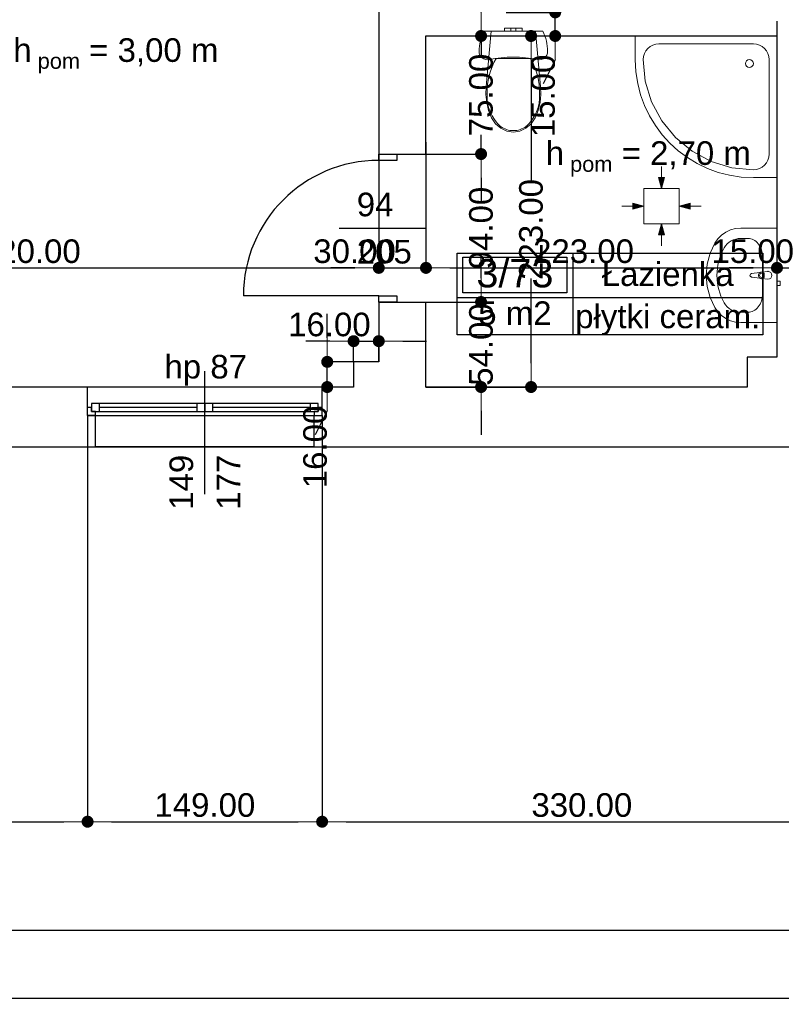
# Model space of a CAD drawing. Header units: millimetres. Extents: x -175445 to -20415, y -559200 to 231527.
# Tile 199 of 256: x -90352 to -85513, y -116408 to -110153. Entities that reach past the tile are written whole.
import ezdxf
from ezdxf.enums import TextEntityAlignment as Align

# ---------------------------------------------------------------- set-up
doc = ezdxf.new("R2010")
doc.units = ezdxf.units.MM
doc.header["$MEASUREMENT"] = 0
for name, color, linetype in [('Drzwi', 7, 'Continuous'), ('Linia', 7, 'Continuous'), ('Obiekt', 7, 'Continuous'), ('Okno', 7, 'Continuous'), ('Strefa', 7, 'Continuous'), ('Strop', 7, 'Continuous'), ('Słup', 7, 'Continuous'), ('Tekst', 7, 'Continuous'), ('Wymiary', 63, 'Continuous'), ('Ściana', 7, 'Continuous')]:
    doc.layers.add(name, color=color, linetype=linetype)
doc.styles.add('Arial', font='txt')
doc.styles.add('Times new roman', font='txt')
doc.dimstyles.new('GENERATED_STYLE__1', dxfattribs={"dimtxt": 150, "dimasz": 152, "dimexe": 0.18, "dimexo": 0, "dimgap": 0.09, "dimtad": 1, "dimtih": 1, "dimtoh": 1, "dimlfac": 0.1, "dimzin": 0, "dimdsep": 46, "dimtxsty": 'Arial', "dimblk": 'ARROWHEAD_11', "dimblk1": 'ARROWHEAD_11', "dimblk2": 'ARROWHEAD_11', "dimcen": 0.09, "dimclrd": 114, "dimclre": 114, "dimclrt": 114, "dimazin": 0, "dimtfac": 1, "dimtdec": 4, "dimtmove": 0, "dimatfit": 3, "dimfxl": 1, "dimtolj": 1, "dimtzin": 0, "dimarcsym": 0})
doc.dimstyles.new('GENERATED_STYLE__3', dxfattribs={"dimtxt": 150, "dimasz": 152, "dimexe": 0.18, "dimexo": 0, "dimgap": 0.09, "dimtad": 1, "dimlfac": 0.1, "dimzin": 0, "dimdsep": 46, "dimtxsty": 'Arial', "dimblk": 'ARROWHEAD_11', "dimblk1": 'ARROWHEAD_11', "dimblk2": 'ARROWHEAD_11', "dimcen": 0.09, "dimclrd": 114, "dimclre": 114, "dimclrt": 114, "dimazin": 0, "dimtfac": 1, "dimtdec": 4, "dimtmove": 2, "dimatfit": 3, "dimfxl": 1, "dimtolj": 1, "dimtzin": 0, "dimarcsym": 0})

# ---------------------------------------------------------------- blocks, each defined once
blk = doc.blocks.new('Łazienka_3_73_75', base_point=(-81146.1, 16997.3))
at = {"layer": 'Strefa'}
for p, q in [((-81880.1, 17280.1), (-79937.9, 17280.1)), ((-81880.1, 16761.6), (-81880.1, 17280.1)), ((-81146.1, 17280.1), (-81146.1, 16761.6)), ((-79937.9, 17280.1), (-79937.9, 16761.6)), ((-81843.4, 17254.2), (-81182.8, 17254.2)), ((-81843.4, 17027.9), (-81843.4, 17254.2)), ((-81182.8, 17254.2), (-81182.8, 17027.9)), ((-81182.8, 17027.9), (-81843.4, 17027.9)), ((-81880.1, 16997.3), (-79937.9, 16997.3)), ((-79937.9, 16761.6), (-81880.1, 16761.6))]:
    blk.add_line(p, q, dxfattribs=at)
at = {"layer": 'Strefa', "style": 'Arial'}
for tag, height, p in [('ROOM_NUMBER', 180, (-81513.1, 17152.2)), ('ROOM_NAME', 150, (-80542, 17146.1)), ('ROOM_CALC_AREA', 150, (-81513.1, 16898.6)), ('floor_f', 150, (-80542, 16878.2))]:
    blk.add_attdef(tag, text='', height=height, dxfattribs=at).set_placement(p, align=Align.MIDDLE_CENTER)
blk = doc.blocks.new('ARROWHEAD_11')
at = {"color": 0, "linetype": 'Continuous', "lineweight": 0}
blk.add_line((0, 0), (-1, 0), dxfattribs=at)
at = {"color": 0, "linetype": 'Continuous', "lineweight": 0, "const_width": 0.25, "flags": 128}
blk.add_lwpolyline([(-0.125, 0, 1), (0.125, 0, 1)], format="xyb", close=True, dxfattribs=at)
blk = doc.blocks.new('*D3285')
at = {"layer": 'Defpoints', "color": 0}
for p in [(-87770.7, -111946.6), (-87420.8, -111946.6), (-87770.7, -112486.6)]:
    blk.add_point(p, dxfattribs=at)
at = {"layer": 'Wymiary', "color": 114, "lineweight": -2}
for p, q in [((-87420.8, -111794.6), (-87420.8, -111642.6)), ((-87770.7, -111946.6), (-87420.7, -111946.6)), ((-87420.8, -111946.6), (-87420.8, -111963.7)), ((-87770.7, -112486.6), (-87420.7, -112486.6)), ((-87420.8, -112486.6), (-87420.8, -112469.5)), ((-87420.8, -112638.6), (-87420.8, -112790.6))]:
    blk.add_line(p, q, dxfattribs=at)
at = {"layer": 'Wymiary', "color": 114, "lineweight": -2, "xscale": 152, "yscale": 152, "zscale": 152}
for p, rotation in [((-87420.8, -111946.6), 270), ((-87420.8, -112486.6), 90)]:
    blk.add_blockref('ARROWHEAD_11', p, dxfattribs=dict(at, rotation=rotation))
at = {"layer": 'Wymiary', "color": 114, "lineweight": 13, "insert": (-87420.8, -112216.6), "char_height": 150, "attachment_point": 5, "rotation": 90, "style": 'Arial'}
blk.add_mtext('\\A1;54.00', dxfattribs=at)
blk = doc.blocks.new('*D3286')
at = {"layer": 'Defpoints', "color": 0}
for p in [(-87770.7, -111006.6), (-87420.8, -111006.6), (-87770.7, -111946.6)]:
    blk.add_point(p, dxfattribs=at)
at = {"layer": 'Wymiary', "color": 114, "lineweight": -2}
for p, q in [((-87770.7, -111006.6), (-87420.7, -111006.6)), ((-87420.8, -111158.6), (-87420.8, -111223.7)), ((-87420.8, -111794.6), (-87420.8, -111729.5)), ((-87770.7, -111946.6), (-87420.7, -111946.6))]:
    blk.add_line(p, q, dxfattribs=at)
at = {"layer": 'Wymiary', "color": 114, "lineweight": -2, "xscale": 152, "yscale": 152, "zscale": 152}
for p, rotation in [((-87420.8, -111006.6), 90), ((-87420.8, -111946.6), 270)]:
    blk.add_blockref('ARROWHEAD_11', p, dxfattribs=dict(at, rotation=rotation))
at = {"layer": 'Wymiary', "color": 114, "lineweight": 13, "insert": (-87420.8, -111476.6), "char_height": 150, "attachment_point": 5, "rotation": 90, "style": 'Arial'}
blk.add_mtext('\\A1;94.00', dxfattribs=at)
blk = doc.blocks.new('*D3287')
at = {"layer": 'Defpoints', "color": 0}
for p in [(-87770.7, -110256.6), (-87420.8, -110256.6), (-87770.7, -111006.6)]:
    blk.add_point(p, dxfattribs=at)
at = {"layer": 'Wymiary', "color": 114, "lineweight": -2}
for p, q in [((-87420.8, -110104.6), (-87420.8, -109952.6)), ((-87770.7, -110256.6), (-87420.7, -110256.6)), ((-87420.8, -110256.6), (-87420.8, -110379.3)), ((-87420.8, -111006.6), (-87420.8, -110883.9)), ((-87770.7, -111006.6), (-87420.7, -111006.6)), ((-87420.8, -111158.6), (-87420.8, -111310.6))]:
    blk.add_line(p, q, dxfattribs=at)
at = {"layer": 'Wymiary', "color": 114, "lineweight": -2, "xscale": 152, "yscale": 152, "zscale": 152}
for p, rotation in [((-87420.8, -110256.6), 270), ((-87420.8, -111006.6), 90)]:
    blk.add_blockref('ARROWHEAD_11', p, dxfattribs=dict(at, rotation=rotation))
at = {"layer": 'Wymiary', "color": 114, "lineweight": 13, "insert": (-87420.8, -110631.6), "char_height": 150, "attachment_point": 5, "rotation": 90, "style": 'Arial'}
blk.add_mtext('\\A1;75.00', dxfattribs=at)
blk = doc.blocks.new('*D3288')
at = {"layer": 'Defpoints', "color": 0}
for p in [(-88398.2, -112326.6), (-88230.7, -112326.6), (-88230.7, -112486.6)]:
    blk.add_point(p, dxfattribs=at)
at = {"layer": 'Wymiary', "color": 114, "lineweight": -2}
for p, q in [((-88398.2, -112174.6), (-88398.2, -112022.6)), ((-88230.7, -112326.6), (-88398.4, -112326.6)), ((-88398.2, -112486.6), (-88398.2, -112326.6)), ((-88230.7, -112486.6), (-88398.4, -112486.6)), ((-88398.2, -112638.6), (-88474.9, -112790.6))]:
    blk.add_line(p, q, dxfattribs=at)
at = {"layer": 'Wymiary', "color": 114, "lineweight": -2, "xscale": 152, "yscale": 152, "zscale": 152}
for p, rotation in [((-88398.2, -112326.6), 270), ((-88398.2, -112486.6), 90)]:
    blk.add_blockref('ARROWHEAD_11', p, dxfattribs=dict(at, rotation=rotation))
at = {"layer": 'Wymiary', "color": 114, "lineweight": 13, "insert": (-88474.9, -112867.3), "char_height": 150, "attachment_point": 5, "rotation": 90, "style": 'Arial'}
blk.add_mtext('\\A1;16.00', dxfattribs=at)
blk = doc.blocks.new('*D3289')
at = {"layer": 'Defpoints', "color": 0}
for p in [(-88070.7, -112195.1), (-88230.7, -112326.6), (-88070.7, -112326.6)]:
    blk.add_point(p, dxfattribs=at)
at = {"layer": 'Wymiary', "color": 114, "lineweight": -2}
for p, q in [((-88382.7, -112195.1), (-88534.7, -112195.1)), ((-88230.7, -112326.6), (-88230.7, -112195)), ((-88230.7, -112195.1), (-88070.7, -112195.1)), ((-88070.7, -112326.6), (-88070.7, -112195)), ((-87918.7, -112195.1), (-87766.7, -112195.1))]:
    blk.add_line(p, q, dxfattribs=at)
at = {"layer": 'Wymiary', "color": 114, "lineweight": -2, "xscale": 152, "yscale": 152, "zscale": 152}
blk.add_blockref('ARROWHEAD_11', (-88230.7, -112195.1), dxfattribs=at)
at = {"layer": 'Wymiary', "color": 114, "lineweight": -2, "xscale": 152, "yscale": 152, "zscale": 152, "rotation": 180}
blk.add_blockref('ARROWHEAD_11', (-88070.7, -112195.1), dxfattribs=at)
at = {"layer": 'Wymiary', "color": 114, "lineweight": 13, "insert": (-88384.6, -112090.1), "char_height": 150, "attachment_point": 5, "style": 'Arial'}
blk.add_mtext('\\A1;16.00', dxfattribs=at)
blk = doc.blocks.new('*D3290')
at = {"layer": 'Defpoints', "color": 0}
for p in [(-87770.7, -110256.6), (-87103.1, -110256.6), (-87770.7, -112486.6)]:
    blk.add_point(p, dxfattribs=at)
at = {"layer": 'Wymiary', "color": 114, "lineweight": -2}
for p, q in [((-87770.7, -110256.6), (-87102.9, -110256.6)), ((-87103.1, -110408.6), (-87103.1, -111173)), ((-87103.1, -112334.6), (-87103.1, -111797.9)), ((-87770.7, -112486.6), (-87102.9, -112486.6))]:
    blk.add_line(p, q, dxfattribs=at)
at = {"layer": 'Wymiary', "color": 114, "lineweight": -2, "xscale": 152, "yscale": 152, "zscale": 152}
for p, rotation in [((-87103.1, -110256.6), 90), ((-87103.1, -112486.6), 270)]:
    blk.add_blockref('ARROWHEAD_11', p, dxfattribs=dict(at, rotation=rotation))
at = {"layer": 'Wymiary', "color": 114, "lineweight": 13, "insert": (-87103.1, -111485.4), "char_height": 150, "attachment_point": 5, "rotation": 90, "style": 'Arial'}
blk.add_mtext('\\A1;223.00', dxfattribs=at)
blk = doc.blocks.new('*D3291')
at = {"layer": 'Defpoints', "color": 0}
for p in [(-87260.7, -110106.6), (-86949.7, -110106.6), (-87770.7, -110256.6)]:
    blk.add_point(p, dxfattribs=at)
at = {"layer": 'Wymiary', "color": 114, "lineweight": -2}
for p, q in [((-86949.7, -109954.6), (-86949.7, -109802.6)), ((-87260.7, -110106.6), (-86949.6, -110106.6)), ((-86949.7, -110256.6), (-86949.7, -110106.6)), ((-87770.7, -110256.6), (-86949.6, -110256.6)), ((-86949.7, -110408.6), (-87026.4, -110560.6))]:
    blk.add_line(p, q, dxfattribs=at)
at = {"layer": 'Wymiary', "color": 114, "lineweight": -2, "xscale": 152, "yscale": 152, "zscale": 152}
for p, rotation in [((-86949.7, -110106.6), 270), ((-86949.7, -110256.6), 90)]:
    blk.add_blockref('ARROWHEAD_11', p, dxfattribs=dict(at, rotation=rotation))
at = {"layer": 'Wymiary', "color": 114, "lineweight": 13, "insert": (-87026.4, -110637.3), "char_height": 150, "attachment_point": 5, "rotation": 90, "style": 'Arial'}
blk.add_mtext('\\A1;15.00', dxfattribs=at)
blk = doc.blocks.new('*D3854')
at = {"layer": 'Defpoints', "color": 0}
for p in [(-92270.7, -110161.6), (-88070.7, -110931.6), (-88070.7, -111729.7)]:
    blk.add_point(p, dxfattribs=at)
at = {"layer": 'Wymiary', "color": 114, "lineweight": -2}
for p, q in [((-92270.7, -110161.6), (-92270.7, -111729.9)), ((-88070.7, -110931.6), (-88070.7, -111729.9)), ((-92118.7, -111729.7), (-88222.7, -111729.7))]:
    blk.add_line(p, q, dxfattribs=at)
at = {"layer": 'Wymiary', "color": 114, "lineweight": -2, "xscale": 152, "yscale": 152, "zscale": 152, "rotation": 180}
blk.add_blockref('ARROWHEAD_11', (-92270.7, -111729.7), dxfattribs=at)
at = {"layer": 'Wymiary', "color": 114, "lineweight": -2, "xscale": 152, "yscale": 152, "zscale": 152}
blk.add_blockref('ARROWHEAD_11', (-88070.7, -111729.7), dxfattribs=at)
at = {"layer": 'Wymiary', "color": 114, "lineweight": 13, "insert": (-90284.6, -111624.7), "char_height": 150, "attachment_point": 5, "style": 'Arial'}
blk.add_mtext('\\A1;420.00', dxfattribs=at)
blk = doc.blocks.new('*D3855')
at = {"layer": 'Defpoints', "color": 0}
for p in [(-88070.7, -110931.6), (-87770.7, -110931.6), (-87770.7, -111729.7)]:
    blk.add_point(p, dxfattribs=at)
at = {"layer": 'Wymiary', "color": 114, "lineweight": -2}
for p, q in [((-88070.7, -110931.6), (-88070.7, -111729.9)), ((-87770.7, -110931.6), (-87770.7, -111729.9)), ((-88222.7, -111729.7), (-88374.7, -111729.7)), ((-88070.7, -111729.7), (-87770.7, -111729.7)), ((-87618.7, -111729.7), (-87466.7, -111729.7))]:
    blk.add_line(p, q, dxfattribs=at)
at = {"layer": 'Wymiary', "color": 114, "lineweight": -2, "xscale": 152, "yscale": 152, "zscale": 152}
blk.add_blockref('ARROWHEAD_11', (-88070.7, -111729.7), dxfattribs=at)
at = {"layer": 'Wymiary', "color": 114, "lineweight": -2, "xscale": 152, "yscale": 152, "zscale": 152, "rotation": 180}
blk.add_blockref('ARROWHEAD_11', (-87770.7, -111729.7), dxfattribs=at)
at = {"layer": 'Wymiary', "color": 114, "lineweight": 13, "insert": (-88224.6, -111624.7), "char_height": 150, "attachment_point": 5, "style": 'Arial'}
blk.add_mtext('\\A1;30.00', dxfattribs=at)
blk = doc.blocks.new('*D3856')
at = {"layer": 'Defpoints', "color": 0}
for p in [(-85540.7, -110161.6), (-87770.7, -110931.6), (-85540.7, -111729.7)]:
    blk.add_point(p, dxfattribs=at)
at = {"layer": 'Wymiary', "color": 114, "lineweight": -2}
for p, q in [((-85540.7, -110161.6), (-85540.7, -111729.9)), ((-87770.7, -110931.6), (-87770.7, -111729.9)), ((-87618.7, -111729.7), (-85692.7, -111729.7))]:
    blk.add_line(p, q, dxfattribs=at)
at = {"layer": 'Wymiary', "color": 114, "lineweight": -2, "xscale": 152, "yscale": 152, "zscale": 152, "rotation": 180}
blk.add_blockref('ARROWHEAD_11', (-87770.7, -111729.7), dxfattribs=at)
at = {"layer": 'Wymiary', "color": 114, "lineweight": -2, "xscale": 152, "yscale": 152, "zscale": 152}
blk.add_blockref('ARROWHEAD_11', (-85540.7, -111729.7), dxfattribs=at)
at = {"layer": 'Wymiary', "color": 114, "lineweight": 13, "insert": (-86769.6, -111624.7), "char_height": 150, "attachment_point": 5, "style": 'Arial'}
blk.add_mtext('\\A1;223.00', dxfattribs=at)
blk = doc.blocks.new('*D3857')
at = {"layer": 'Defpoints', "color": 0}
for p in [(-85540.7, -110161.6), (-85390.7, -110161.6), (-85390.7, -111729.7)]:
    blk.add_point(p, dxfattribs=at)
at = {"layer": 'Wymiary', "color": 114, "lineweight": -2}
for p, q in [((-85540.7, -110161.6), (-85540.7, -111729.9)), ((-85390.7, -110161.6), (-85390.7, -111729.9)), ((-85692.7, -111729.7), (-85844.7, -111729.7)), ((-85540.7, -111729.7), (-85390.7, -111729.7)), ((-85238.7, -111729.7), (-85086.7, -111729.7))]:
    blk.add_line(p, q, dxfattribs=at)
at = {"layer": 'Wymiary', "color": 114, "lineweight": -2, "xscale": 152, "yscale": 152, "zscale": 152}
blk.add_blockref('ARROWHEAD_11', (-85540.7, -111729.7), dxfattribs=at)
at = {"layer": 'Wymiary', "color": 114, "lineweight": -2, "xscale": 152, "yscale": 152, "zscale": 152, "rotation": 180}
blk.add_blockref('ARROWHEAD_11', (-85390.7, -111729.7), dxfattribs=at)
at = {"layer": 'Wymiary', "color": 114, "lineweight": 13, "insert": (-85694.6, -111624.7), "char_height": 150, "attachment_point": 5, "style": 'Arial'}
blk.add_mtext('\\A1;15.00', dxfattribs=at)
blk = doc.blocks.new('*D3899')
at = {"layer": 'Defpoints', "color": 0}
for p in [(-93556.4, -112666.6), (-89920.7, -112666.6), (-89920.7, -115247.8)]:
    blk.add_point(p, dxfattribs=at)
at = {"layer": 'Wymiary', "color": 114, "lineweight": -2}
for p, q in [((-93556.4, -112666.6), (-93556.4, -115248)), ((-89920.7, -112666.6), (-89920.7, -115248)), ((-93404.4, -115247.8), (-90072.7, -115247.8))]:
    blk.add_line(p, q, dxfattribs=at)
at = {"layer": 'Wymiary', "color": 114, "lineweight": -2, "xscale": 152, "yscale": 152, "zscale": 152, "rotation": 180}
blk.add_blockref('ARROWHEAD_11', (-93556.4, -115247.8), dxfattribs=at)
at = {"layer": 'Wymiary', "color": 114, "lineweight": -2, "xscale": 152, "yscale": 152, "zscale": 152}
blk.add_blockref('ARROWHEAD_11', (-89920.7, -115247.8), dxfattribs=at)
at = {"layer": 'Wymiary', "color": 114, "lineweight": 13, "insert": (-91738.6, -115142.8), "char_height": 150, "attachment_point": 5, "style": 'Arial'}
blk.add_mtext('\\A1;363.57', dxfattribs=at)
blk = doc.blocks.new('*D3900')
at = {"layer": 'Defpoints', "color": 0}
for p in [(-89920.7, -112666.6), (-88430.7, -112666.6), (-88430.7, -115247.8)]:
    blk.add_point(p, dxfattribs=at)
at = {"layer": 'Wymiary', "color": 114, "lineweight": -2}
for p, q in [((-89920.7, -112666.6), (-89920.7, -115248)), ((-88430.7, -112666.6), (-88430.7, -115248)), ((-89768.7, -115247.8), (-88582.7, -115247.8))]:
    blk.add_line(p, q, dxfattribs=at)
at = {"layer": 'Wymiary', "color": 114, "lineweight": -2, "xscale": 152, "yscale": 152, "zscale": 152, "rotation": 180}
blk.add_blockref('ARROWHEAD_11', (-89920.7, -115247.8), dxfattribs=at)
at = {"layer": 'Wymiary', "color": 114, "lineweight": -2, "xscale": 152, "yscale": 152, "zscale": 152}
blk.add_blockref('ARROWHEAD_11', (-88430.7, -115247.8), dxfattribs=at)
at = {"layer": 'Wymiary', "color": 114, "lineweight": 13, "insert": (-89175.7, -115142.8), "char_height": 150, "attachment_point": 5, "style": 'Arial'}
blk.add_mtext('\\A1;149.00', dxfattribs=at)
blk = doc.blocks.new('*D3901')
at = {"layer": 'Defpoints', "color": 0}
for p in [(-88430.7, -112666.6), (-85130.7, -112666.6), (-85130.7, -115247.8)]:
    blk.add_point(p, dxfattribs=at)
at = {"layer": 'Wymiary', "color": 114, "lineweight": -2}
for p, q in [((-88430.7, -112666.6), (-88430.7, -115248)), ((-85130.7, -112666.6), (-85130.7, -115248)), ((-88278.7, -115247.8), (-85282.7, -115247.8))]:
    blk.add_line(p, q, dxfattribs=at)
at = {"layer": 'Wymiary', "color": 114, "lineweight": -2, "xscale": 152, "yscale": 152, "zscale": 152, "rotation": 180}
blk.add_blockref('ARROWHEAD_11', (-88430.7, -115247.8), dxfattribs=at)
at = {"layer": 'Wymiary', "color": 114, "lineweight": -2, "xscale": 152, "yscale": 152, "zscale": 152}
blk.add_blockref('ARROWHEAD_11', (-85130.7, -115247.8), dxfattribs=at)
at = {"layer": 'Wymiary', "color": 114, "lineweight": 13, "insert": (-86780.7, -115142.8), "char_height": 150, "attachment_point": 5, "style": 'Arial'}
blk.add_mtext('\\A1;330.00', dxfattribs=at)
blk = doc.blocks.new('*D3906')
at = {"layer": 'Defpoints', "color": 0}
for p in [(-80500.7, -112866.6), (-102220.7, -114276.6), (-80500.7, -115937.6)]:
    blk.add_point(p, dxfattribs=at)
at = {"layer": 'Wymiary', "color": 114, "lineweight": -2}
for p, q in [((-80500.7, -112866.6), (-80500.7, -115937.8)), ((-102220.7, -114276.6), (-102220.7, -115937.8)), ((-102068.7, -115937.6), (-80652.7, -115937.6))]:
    blk.add_line(p, q, dxfattribs=at)
at = {"layer": 'Wymiary', "color": 114, "lineweight": -2, "xscale": 152, "yscale": 152, "zscale": 152, "rotation": 180}
blk.add_blockref('ARROWHEAD_11', (-102220.7, -115937.6), dxfattribs=at)
at = {"layer": 'Wymiary', "color": 114, "lineweight": -2, "xscale": 152, "yscale": 152, "zscale": 152}
blk.add_blockref('ARROWHEAD_11', (-80500.7, -115937.6), dxfattribs=at)
at = {"layer": 'Wymiary', "color": 114, "lineweight": 13, "insert": (-91360.7, -115832.6), "char_height": 150, "attachment_point": 5, "style": 'Arial'}
blk.add_mtext('\\A1;2172.00', dxfattribs=at)
blk = doc.blocks.new('*D3912')
at = {"layer": 'Defpoints', "color": 0}
for p in [(-73250.7, -108356.6), (-147240.7, -114276.4), (-73250.7, -116369.7)]:
    blk.add_point(p, dxfattribs=at)
at = {"layer": 'Wymiary', "color": 114, "lineweight": -2}
for p, q in [((-73250.7, -108356.6), (-73250.7, -116369.9)), ((-147240.7, -114276.4), (-147240.7, -116369.9)), ((-147088.7, -116369.7), (-73402.7, -116369.7))]:
    blk.add_line(p, q, dxfattribs=at)
at = {"layer": 'Wymiary', "color": 114, "lineweight": -2, "xscale": 152, "yscale": 152, "zscale": 152, "rotation": 180}
blk.add_blockref('ARROWHEAD_11', (-147240.7, -116369.7), dxfattribs=at)
at = {"layer": 'Wymiary', "color": 114, "lineweight": -2, "xscale": 152, "yscale": 152, "zscale": 152}
blk.add_blockref('ARROWHEAD_11', (-73250.7, -116369.7), dxfattribs=at)
at = {"layer": 'Wymiary', "color": 114, "lineweight": 13, "insert": (-110245.7, -116264.7), "char_height": 150, "attachment_point": 5, "style": 'Arial'}
blk.add_mtext('\\A1;7399.00', dxfattribs=at)

msp = doc.modelspace()

# ---------------------------------------------------------------- hatches: boundary and pattern name
at = {"layer": 'Linia', "linetype": 'Continuous', "lineweight": 13}
for points in [[(-86274.619, -111225.066), (-86255.776, -111155.115), (-86293.276, -111155.065)], [(-86387.569, -111337.566), (-86457.545, -111318.816), (-86457.545, -111356.316)], [(-86162.269, -111337.566), (-86092.293, -111356.316), (-86092.293, -111318.816)], [(-86274.619, -111450.066), (-86293.276, -111520.067), (-86255.776, -111520.017)]]:
    msp.add_hatch(color=150, dxfattribs=at).paths.add_polyline_path(points)

# ---------------------------------------------------------------- linework, layer by layer
at = {"layer": 'Drzwi'}
for p, q in [((-88070.722, -111046.604), (-88070.722, -111006.604)), ((-88070.722, -111006.604), (-87955.722, -111006.604)), ((-88070.722, -111006.604), (-87955.722, -111006.604)), ((-87955.722, -111006.604), (-87955.722, -111046.604)), ((-87955.722, -111046.604), (-88070.722, -111046.604)), ((-88070.722, -111906.604), (-88930.722, -111906.604)), ((-88070.722, -111946.604), (-88070.722, -111906.604)), ((-88070.722, -111906.604), (-87955.722, -111906.604)), ((-87955.722, -111946.604), (-88070.722, -111946.604)), ((-88070.722, -111946.604), (-87955.722, -111946.604)), ((-87955.722, -111906.604), (-87955.722, -111946.604))]:
    msp.add_line(p, q, dxfattribs=at)
msp.add_arc((-88070.722, -111906.604), 860, 90, 180, dxfattribs=at)
at = {"layer": 'Linia', "color": 150, "lineweight": 13}
for p, q in [((-86274.434, -111086.176), (-86274.526, -111155.09)), ((-86274.619, -111225.066), (-86293.276, -111155.065)), ((-86293.276, -111155.065), (-86255.776, -111155.115)), ((-86274.619, -111225.066), (-86255.776, -111155.115)), ((-86162.269, -111225.216), (-86387.269, -111225.216)), ((-86387.269, -111225.216), (-86387.269, -111449.916)), ((-86162.269, -111449.916), (-86162.269, -111225.216)), ((-86387.569, -111337.566), (-86457.545, -111318.816)), ((-86457.545, -111356.316), (-86457.545, -111318.816)), ((-86162.269, -111337.566), (-86092.293, -111318.816)), ((-86092.293, -111318.816), (-86092.293, -111356.316)), ((-86526.46, -111337.566), (-86457.545, -111337.566)), ((-86387.569, -111337.566), (-86457.545, -111356.316)), ((-86162.269, -111337.566), (-86092.293, -111356.316)), ((-86023.378, -111337.566), (-86092.293, -111337.566)), ((-86387.269, -111450.216), (-86162.269, -111450.216)), ((-86274.619, -111450.066), (-86293.276, -111520.067)), ((-86274.619, -111450.066), (-86255.776, -111520.017)), ((-86255.776, -111520.017), (-86293.276, -111520.067)), ((-86274.434, -111588.956), (-86274.526, -111520.042))]:
    msp.add_line(p, q, dxfattribs=at)
at = {"layer": 'Obiekt', "color": 8, "lineweight": 5}
for p, q in [((-87256.015, -110206.604), (-87272.71, -110206.604)), ((-87272.71, -110226.604), (-87272.71, -110206.604)), ((-87231.71, -110206.604), (-87256.015, -110206.604)), ((-87227.024, -110206.604), (-87231.71, -110206.604)), ((-87231.71, -110226.604), (-87231.71, -110206.604)), ((-87215.71, -110206.604), (-87227.024, -110206.604)), ((-87204.397, -110206.604), (-87215.71, -110206.604)), ((-87199.71, -110206.604), (-87204.397, -110206.604)), ((-87199.71, -110226.604), (-87199.71, -110206.604)), ((-87175.405, -110206.604), (-87199.71, -110206.604)), ((-87158.71, -110206.604), (-87175.405, -110206.604)), ((-87158.71, -110226.604), (-87158.71, -110206.604)), ((-87421.071, -110272.946), (-87415.784, -110257.144)), ((-87415.784, -110257.144), (-87409.58, -110241.679)), ((-87409.58, -110241.679), (-87402.479, -110226.604)), ((-87402.479, -110226.604), (-87028.942, -110226.604)), ((-87389.059, -110576.987), (-87356.685, -110226.604)), ((-87356.685, -110226.604), (-87074.736, -110226.604)), ((-87256.015, -110226.604), (-87272.71, -110226.604)), ((-87231.71, -110226.604), (-87256.015, -110226.604)), ((-87227.024, -110226.604), (-87231.71, -110226.604)), ((-87215.71, -110226.604), (-87227.024, -110226.604)), ((-87204.397, -110226.604), (-87215.71, -110226.604)), ((-87199.71, -110226.604), (-87204.397, -110226.604)), ((-87175.405, -110226.604), (-87199.71, -110226.604)), ((-87158.71, -110226.604), (-87175.405, -110226.604)), ((-87074.736, -110226.604), (-87042.362, -110576.987)), ((-87028.942, -110226.604), (-87021.841, -110241.679)), ((-87021.841, -110241.679), (-87015.636, -110257.144)), ((-87015.636, -110257.144), (-87010.35, -110272.946)), ((-86440.722, -110256.604), (-86440.722, -110406.604)), ((-85540.722, -110256.604), (-86440.722, -110256.604)), ((-85540.722, -111156.604), (-85540.722, -110256.604)), ((-87432.722, -110338.425), (-87431.257, -110321.827)), ((-87431.257, -110321.827), (-87428.82, -110305.344)), ((-87428.82, -110305.344), (-87425.421, -110289.031)), ((-87425.421, -110289.031), (-87421.071, -110272.946)), ((-87010.35, -110272.946), (-87006, -110289.031)), ((-87006, -110289.031), (-87002.6, -110305.344)), ((-87002.6, -110305.344), (-87000.164, -110321.827)), ((-87000.164, -110321.827), (-86998.699, -110338.425)), ((-86346.279, -110323.457), (-86361.433, -110335.894)), ((-86328.99, -110314.216), (-86346.279, -110323.457)), ((-86310.231, -110308.526), (-86328.99, -110314.216)), ((-86290.722, -110306.604), (-86310.231, -110308.526)), ((-85690.722, -110306.604), (-86290.722, -110306.604)), ((-85690.722, -110306.604), (-86290.722, -110306.604)), ((-86290.722, -110306.604), (-85690.722, -110306.604)), ((-85671.213, -110308.526), (-85690.722, -110306.604)), ((-85652.454, -110314.216), (-85671.213, -110308.526)), ((-85635.165, -110323.457), (-85652.454, -110314.216)), ((-85620.011, -110335.894), (-85635.165, -110323.457)), ((-87433.211, -110355.081), (-87432.722, -110338.425)), ((-87431.928, -110366.615), (-87433.211, -110355.081)), ((-87428.143, -110377.587), (-87431.928, -110366.615)), ((-87422.04, -110387.459), (-87428.143, -110377.587)), ((-87413.918, -110395.751), (-87422.04, -110387.459)), ((-87254.579, -110391.998), (-87293.35, -110394.917)), ((-87215.71, -110391.024), (-87254.579, -110391.998)), ((-87176.842, -110391.998), (-87215.71, -110391.024)), ((-87138.071, -110394.917), (-87176.842, -110391.998)), ((-87009.381, -110387.459), (-87017.503, -110395.751)), ((-87003.278, -110377.587), (-87009.381, -110387.459)), ((-86999.493, -110366.615), (-87003.278, -110377.587)), ((-86998.21, -110355.081), (-86999.493, -110366.615)), ((-86998.699, -110338.425), (-86998.21, -110355.081)), ((-86388.801, -110387.095), (-86390.722, -110406.604)), ((-86383.11, -110368.336), (-86388.801, -110387.095)), ((-86373.869, -110351.047), (-86383.11, -110368.336)), ((-86361.433, -110335.894), (-86373.869, -110351.047)), ((-85607.575, -110351.047), (-85620.011, -110335.894)), ((-85598.334, -110368.336), (-85607.575, -110351.047)), ((-85592.644, -110387.095), (-85598.334, -110368.336)), ((-85590.722, -110406.604), (-85592.644, -110387.095)), ((-87404.173, -110402.057), (-87413.918, -110395.751)), ((-87393.28, -110406.07), (-87404.173, -110402.057)), ((-87381.772, -110407.594), (-87393.28, -110406.07)), ((-87370.21, -110406.555), (-87381.772, -110407.594)), ((-87331.926, -110399.773), (-87370.21, -110406.555)), ((-87293.35, -110394.917), (-87331.926, -110399.773)), ((-87324.652, -110399.648), (-87215.71, -110399.648)), ((-87215.71, -110399.648), (-87106.769, -110399.648)), ((-87099.495, -110399.773), (-87138.071, -110394.917)), ((-87061.211, -110406.555), (-87099.495, -110399.773)), ((-87049.649, -110407.594), (-87061.211, -110406.555)), ((-87038.14, -110406.07), (-87049.649, -110407.594)), ((-87027.248, -110402.057), (-87038.14, -110406.07)), ((-87017.503, -110395.751), (-87027.248, -110402.057)), ((-86390.722, -110406.604), (-86377.272, -110543.168)), ((-85590.722, -111006.604), (-85590.722, -110406.604)), ((-87390.622, -110628.684), (-87389.059, -110576.987)), ((-87042.362, -110576.987), (-87040.799, -110628.684)), ((-86377.272, -110543.168), (-86337.438, -110674.483)), ((-87385.134, -110680.03), (-87390.622, -110628.684)), ((-87040.799, -110628.684), (-87046.287, -110680.03)), ((-87372.729, -110729.776), (-87385.134, -110680.03)), ((-87046.287, -110680.03), (-87058.692, -110729.776)), ((-86337.438, -110674.483), (-86272.751, -110795.504)), ((-87353.708, -110776.715), (-87372.729, -110729.776)), ((-87058.692, -110729.776), (-87077.713, -110776.715)), ((-87328.11, -110813.91), (-87353.708, -110776.715)), ((-87295.067, -110842.428), (-87328.11, -110813.91)), ((-87296.786, -110831.155), (-87296.787, -110831.154)), ((-87103.31, -110813.91), (-87136.353, -110842.428)), ((-87077.713, -110776.715), (-87103.31, -110813.91)), ((-86272.751, -110795.504), (-86185.697, -110901.579)), ((-87256.759, -110860.388), (-87295.067, -110842.428)), ((-87215.71, -110866.605), (-87256.759, -110860.388)), ((-87215.711, -110857.965), (-87215.71, -110857.965)), ((-87174.662, -110860.388), (-87215.71, -110866.605)), ((-87136.353, -110842.428), (-87174.662, -110860.388)), ((-86185.697, -110901.579), (-86079.621, -110988.633)), ((-86079.621, -110988.633), (-85958.6, -111053.32)), ((-85592.644, -111026.113), (-85590.722, -111006.604)), ((-85958.6, -111053.32), (-85827.285, -111093.154)), ((-85635.165, -111089.751), (-85620.011, -111077.315)), ((-85620.011, -111077.315), (-85607.575, -111062.161)), ((-85607.575, -111062.161), (-85598.334, -111044.873)), ((-85598.334, -111044.873), (-85592.644, -111026.113)), ((-85827.285, -111093.154), (-85690.722, -111106.604)), ((-85690.722, -111106.604), (-85671.213, -111104.683)), ((-85671.213, -111104.683), (-85652.454, -111098.992)), ((-85652.454, -111098.992), (-85635.165, -111089.751)), ((-85690.722, -111156.604), (-85540.722, -111156.604)), ((-85866.702, -111502.635), (-85894.129, -111521.625)), ((-85836.179, -111488.621), (-85866.702, -111502.635)), ((-85803.535, -111480.029), (-85836.179, -111488.621)), ((-85769.813, -111477.134), (-85803.535, -111480.029)), ((-85540.722, -111477.134), (-85769.813, -111477.134)), ((-85540.722, -112077.134), (-85540.722, -111477.134)), ((-85936.313, -111571.96), (-85966.254, -111637.152)), ((-85917.582, -111544.982), (-85936.313, -111571.96)), ((-85894.129, -111521.625), (-85917.582, -111544.982)), ((-85723.995, -111542.351), (-85769.813, -111542.351)), ((-85966.254, -111637.152), (-85984.553, -111706.172)), ((-85984.553, -111706.172), (-85990.709, -111777.134)), ((-85633.04, -111895.96), (-85633.04, -111658.308)), ((-85649.506, -111759.404), (-85702.44, -111766.034)), ((-85598.04, -111752.134), (-85639.993, -111756.134)), ((-85637.821, -111763.534), (-85622.951, -111763.534)), ((-85622.951, -111763.534), (-85622.951, -111790.734)), ((-85540.722, -111713.634), (-85540.722, -111740.634)), ((-85520.722, -111713.634), (-85540.722, -111713.634)), ((-85540.722, -111740.634), (-85520.722, -111740.634)), ((-85520.722, -111740.634), (-85520.722, -111713.634)), ((-85990.709, -111777.134), (-85984.553, -111848.095)), ((-85702.44, -111788.234), (-85649.506, -111794.864)), ((-85639.993, -111798.134), (-85598.04, -111802.134)), ((-85622.951, -111790.734), (-85637.821, -111790.734)), ((-85540.722, -111813.634), (-85540.722, -111840.634)), ((-85520.722, -111813.634), (-85540.722, -111813.634)), ((-85520.722, -111840.634), (-85520.722, -111813.634)), ((-85984.553, -111848.095), (-85966.254, -111917.116)), ((-85540.722, -111840.634), (-85520.722, -111840.634)), ((-85966.254, -111917.116), (-85936.313, -111982.308)), ((-85936.313, -111982.308), (-85917.582, -112009.286)), ((-85917.582, -112009.286), (-85894.129, -112032.643)), ((-85723.995, -112011.917), (-85769.813, -112011.917)), ((-85894.129, -112032.643), (-85866.702, -112051.632)), ((-85866.702, -112051.632), (-85836.179, -112065.647)), ((-85836.179, -112065.647), (-85803.535, -112074.239)), ((-85803.535, -112074.239), (-85769.813, -112077.134)), ((-85769.813, -112077.134), (-85540.722, -112077.134))]:
    msp.add_line(p, q, dxfattribs=at)
at = {"layer": 'Obiekt'}
for p, q in [((-88322.1, -111476.604), (-87770.722, -111476.604)), ((-89175.722, -113166.604), (-89175.722, -112386.604))]:
    msp.add_line(p, q, dxfattribs=at)
at = {"layer": 'Obiekt', "color": 8, "lineweight": 5}
msp.add_circle((-85715.722, -110431.604), 25, dxfattribs=at)
for centre, radius, start, end in [((-86957.615, -110614.541), 425.383, 149.6517657, 181.3539306), ((-87473.806, -110614.541), 425.383, 358.6460694, 30.3482343), ((-85690.722, -110406.604), 750, 180, 270), ((-87126.25, -110638.908), 256.976, 176.8048479, 228.4244984), ((-87305.171, -110638.908), 256.976, 311.5755016, 3.1951521), ((-87214.899, -110719.363), 138.562, 233.7771889, 269.6644065), ((-87216.523, -110719.36), 138.565, 270.3355862, 306.2228038), ((-85701.05, -111777.134), 11.187, 97.1389248, 262.8610752), ((-85638.093, -111777.134), 21.086, 122.7710254, 237.2289746), ((-85637.821, -111777.134), 13.6, 90, 270), ((-85638.093, -111777.134), 21.086, 95.1696072, 122.7710254), ((-85598.04, -111777.134), 25, 270, 90), ((-85638.093, -111777.134), 21.086, 237.2289746, 264.8303928)]:
    msp.add_arc(centre, radius, start, end, dxfattribs=at)
for centre, major_axis, ratio, start_param, end_param in [((-85769.813, -111658.282), (121.2, 0), 0.95652174, 1.57079633, 2.64461782), ((-85723.995, -111658.438), (0, 116.066), 0.78364566, 4.71238898, 6.28318531), ((-85540.722, -111777.134), (381.818, 0), 0.95652174, 2.64461781, 3.63856749), ((-85769.813, -111895.986), (121.2, 0), 0.95652174, 3.63856748, 4.71238898), ((-85723.995, -111895.83), (0, 116.066), 0.78364566, 3.14159265, 4.71238898)]:
    msp.add_ellipse(centre, major_axis=major_axis, ratio=ratio, start_param=start_param, end_param=end_param, dxfattribs=at)
for p in [(-87324.652, -110399.648), (-87382.747, -110624.589), (-87048.674, -110624.589), (-87134.634, -110831.154), (-85649.506, -111759.404), (-85598.04, -111752.134), (-85702.44, -111788.234), (-85639.993, -111798.134)]:
    msp.add_point(p, dxfattribs=at)
at = {"layer": 'Okno'}
for p, q in [((-88430.722, -112486.604), (-89920.722, -112486.604)), ((-89895.722, -112616.604), (-89920.722, -112616.604)), ((-89920.722, -112666.604), (-89920.722, -112616.604)), ((-89845.722, -112591.604), (-89895.722, -112591.604)), ((-89895.722, -112591.604), (-89895.722, -112641.604)), ((-89895.722, -112641.604), (-89895.722, -112616.604)), ((-89870.722, -112641.604), (-89895.722, -112641.604)), ((-89895.722, -112641.604), (-89845.722, -112641.604)), ((-89870.722, -112666.604), (-89870.722, -112641.604)), ((-89225.722, -112591.604), (-89845.722, -112591.604)), ((-89845.722, -112641.604), (-89845.722, -112591.604)), ((-89225.722, -112591.604), (-89845.722, -112591.604)), ((-89225.722, -112616.604), (-89845.722, -112616.604)), ((-89845.722, -112641.604), (-89225.722, -112641.604)), ((-89175.722, -112591.604), (-89225.722, -112591.604)), ((-89225.722, -112591.604), (-89225.722, -112641.604)), ((-89225.722, -112641.604), (-89175.722, -112641.604)), ((-89125.722, -112591.604), (-89175.722, -112591.604)), ((-89175.722, -112591.604), (-89175.722, -112641.604)), ((-89175.722, -112641.604), (-89175.722, -112591.604)), ((-89175.722, -112641.604), (-89125.722, -112641.604)), ((-88505.722, -112591.604), (-89125.722, -112591.604)), ((-89125.722, -112641.604), (-89125.722, -112591.604)), ((-88505.722, -112591.604), (-89125.722, -112591.604)), ((-88505.722, -112616.604), (-89125.722, -112616.604)), ((-89125.722, -112641.604), (-88505.722, -112641.604)), ((-88455.722, -112591.604), (-88505.722, -112591.604)), ((-88505.722, -112591.604), (-88505.722, -112641.604)), ((-88505.722, -112641.604), (-88455.722, -112641.604)), ((-88455.722, -112641.604), (-88480.722, -112641.604)), ((-88480.722, -112641.604), (-88480.722, -112666.604)), ((-88455.722, -112641.604), (-88455.722, -112591.604)), ((-88430.722, -112616.604), (-88455.722, -112616.604)), ((-88455.722, -112616.604), (-88455.722, -112641.604)), ((-88430.722, -112666.604), (-88430.722, -112616.604)), ((-89920.722, -112666.604), (-89870.722, -112666.604)), ((-89870.722, -112666.604), (-89920.722, -112666.604)), ((-89870.722, -112666.604), (-89175.722, -112666.604)), ((-89175.722, -112666.604), (-88480.722, -112666.604)), ((-88480.722, -112666.604), (-88430.722, -112666.604)), ((-88480.722, -112666.604), (-88430.722, -112666.604)), ((-88480.722, -112866.604), (-89870.722, -112866.604))]:
    msp.add_line(p, q, dxfattribs=at)
at = {"layer": 'Strop', "flags": 128}
msp.add_lwpolyline([(-145950.766, -114276.565), (-102220.766, -114276.565), (-102220.766, -112869.769), (-102220.766, -112866.565), (-86970.765, -112866.565), (-80500.722, -112866.565), (-80500.722, -108356.645), (-73250.715, -108356.645), (-73250.715, -107080.605), (-73250.715, -105060.605), (-73250.715, -104443.284, 0.03196361), (-87766.262, -96042.647, 0.00052298), (-87996.035, -95934.358, 0.00198881), (-88871.874, -95526.952, 0.03139835), (-102840.651, -90213.64, 0.034913), (-120656.111, -86030.364), (-120656.106, -86030.333), (-120656.209, -86030.316, 0.0261473), (-131693.029, -84820.632), (-135966.978, -84618.624, 0.0060186)], format="xyb", dxfattribs=at)
at = {"layer": 'Słup'}
for p, q in [((-88230.722, -112326.604), (-88230.722, -112486.604)), ((-88070.722, -112326.604), (-88230.722, -112326.604)), ((-85730.722, -112296.604), (-85730.722, -112486.604)), ((-85540.722, -112296.604), (-85730.722, -112296.604))]:
    msp.add_line(p, q, dxfattribs=at)
at = {"layer": 'Ściana'}
for p, q in [((-88070.722, -111006.604), (-87955.722, -111006.604)), ((-87955.722, -111006.604), (-87770.722, -111006.604)), ((-88070.722, -111946.604), (-87955.722, -111946.604)), ((-87955.722, -111946.604), (-87770.722, -111946.604)), ((-89920.722, -112616.604), (-89920.722, -112486.604)), ((-88430.722, -112616.604), (-88430.722, -112486.604)), ((-89920.722, -112666.604), (-89920.722, -112616.604)), ((-88430.722, -112666.604), (-88430.722, -112616.604)), ((-89870.722, -112666.604), (-89920.722, -112666.604)), ((-89870.722, -112866.604), (-89870.722, -112666.604)), ((-88480.722, -112866.604), (-88480.722, -112666.604)), ((-88480.722, -112666.604), (-88430.722, -112666.604))]:
    msp.add_line(p, q, dxfattribs=at)
at = {"layer": 'Ściana', "flags": 128}
for points in [[(-88070.722, -109376.604), (-88070.722, -111006.604)], [(-87770.722, -111006.604), (-87770.722, -110256.604)], [(-87770.722, -110256.604), (-85540.722, -110256.604)], [(-85540.722, -110256.604), (-85540.722, -112296.604)], [(-88070.722, -111946.604), (-88070.722, -112326.604)], [(-87770.722, -112486.604), (-87770.722, -111946.604)], [(-89920.722, -112486.604), (-91235.022, -112486.604)], [(-88230.722, -112486.604), (-88430.722, -112486.604)], [(-85730.722, -112486.604), (-87770.722, -112486.604)], [(-93606.389, -112866.604), (-89870.722, -112866.604)], [(-88480.722, -112866.604), (-85080.722, -112866.604)]]:
    msp.add_lwpolyline(points, dxfattribs=at)

# ---------------------------------------------------------------- block references
at = {"layer": 'Strefa'}
ref = msp.add_blockref('Łazienka_3_73_75', (-86838.804, -111918.598), dxfattribs=at)
ref.add_attrib('ROOM_NAME', 'Łazienka', dxfattribs={"color": 7, "height": 150, "style": 'Arial'}).set_placement((-86234.721, -111769.781), align=Align.MIDDLE_CENTER)
ref.add_attrib('ROOM_NUMBER', '3/73', dxfattribs={"color": 7, "height": 180, "style": 'Arial'}).set_placement((-87205.824, -111763.65), align=Align.MIDDLE_CENTER)
ref.add_attrib('ROOM_CALC_AREA', '5 m2', dxfattribs={"color": 7, "height": 150, "style": 'Arial'}).set_placement((-87205.824, -112017.332), align=Align.MIDDLE_CENTER)
ref.add_attrib('floor_f', 'płytki ceram.', dxfattribs={"color": 7, "height": 150, "style": 'Arial'}).set_placement((-86234.721, -112037.698), align=Align.MIDDLE_CENTER)

# ---------------------------------------------------------------- texts
at = {"layer": 'Obiekt', "char_height": 150, "attachment_point": 7, "style": 'Arial'}
for s, insert in [('\\A1;{\\fArial|b0|i0|c238|p38;94}', (-88210.548, -111404.072)), ('\\A1;{\\fArial|b0|i0|c238|p38;205}', (-88210.548, -111704.072)), ('\\A1;{\\fArial|b0|i0|c238|p38;hp 87}', (-89432.18, -112477.437))]:
    msp.add_mtext(s, dxfattribs=dict(at, insert=insert))
at = {"layer": 'Obiekt', "char_height": 150, "attachment_point": 7, "rotation": 90, "style": 'Arial'}
for s, insert in [('\\A1;{\\fArial|b0|i0|c238|p38;149}', (-89248.255, -113266.604)), ('\\A1;{\\fArial|b0|i0|c238|p38;177}', (-88950.723, -113266.604))]:
    msp.add_mtext(s, dxfattribs=dict(at, insert=insert))
at = {"layer": 'Tekst', "char_height": 150, "attachment_point": 2, "style": 'Times new roman'}
for s, insert in [('\\A1;{\\fArial|b0|i0|c0|p38;h\\fArial|b0|i0|c0|p38;\\A1{\\H.66x;\\S ^  pom;}\\fArial|b0|i0|c0|p38; = 2,70 m}', (-86358.471, -109660.774)), ('\\A1;{\\fArial|b0|i0|c0|p38;h\\fArial|b0|i0|c0|p38;\\A1{\\H.66x;\\S ^  pom;}\\fArial|b0|i0|c0|p38; = 3,00 m}', (-89741.053, -110227.306)), ('\\A1;{\\fArial|b0|i0|c0|p38;h\\fArial|b0|i0|c0|p38;\\A1{\\H.66x;\\S ^  pom;}\\fArial|b0|i0|c0|p38; = 2,70 m}', (-86358.471, -110881.794))]:
    msp.add_mtext(s, dxfattribs=dict(at, insert=insert))

# ---------------------------------------------------------------- dimensions: what is measured, and where the dimension line sits
at = {"layer": 'Wymiary', "color": 114, "lineweight": 13}
for base, p1, p2, picture, middle in [((-73250.715, -116369.739), (-147240.722, -114276.449), (-73250.715, -108356.645), '*D3912', (-110245.718, -116264.739)), ((-88070.722, -111729.713), (-92270.722, -110161.604), (-88070.722, -110931.604), '*D3854', (-90284.551, -111624.713)), ((-85540.722, -111729.713), (-87770.722, -110931.604), (-85540.722, -110161.604), '*D3856', (-86769.551, -111624.713)), ((-85390.722, -111729.713), (-85540.722, -110161.604), (-85390.722, -110161.604), '*D3857', (-85694.551, -111624.713)), ((-87770.722, -111729.713), (-88070.722, -110931.604), (-87770.722, -110931.604), '*D3855', (-88224.551, -111624.713)), ((-88070.722, -112195.146), (-88230.722, -112326.604), (-88070.722, -112326.604), '*D3289', (-88384.551, -112090.146)), ((-89920.722, -115247.817), (-93556.389, -112666.604), (-89920.722, -112666.604), '*D3899', (-91738.556, -115142.817)), ((-88430.722, -115247.817), (-89920.722, -112666.604), (-88430.722, -112666.604), '*D3900', (-89175.722, -115142.817)), ((-85130.722, -115247.817), (-88430.722, -112666.604), (-85130.722, -112666.604), '*D3901', (-86780.722, -115142.817)), ((-80500.722, -115937.59), (-102220.722, -114276.604), (-80500.722, -112866.604), '*D3906', (-91360.722, -115832.59))]:
    dim = msp.add_linear_dim(base=base, p1=p1, p2=p2, dimstyle='GENERATED_STYLE__3', dxfattribs=at)
    dim.commit()
    dim.dimension.update_dxf_attribs({"geometry": picture, "text_midpoint": middle, "dimtype": 160})
for base, p1, p2, picture, middle in [((-86949.742, -110106.604), (-87770.722, -110256.604), (-87260.722, -110106.604), '*D3291', (-87026.418, -110637.28)), ((-87420.839, -110256.604), (-87770.722, -111006.604), (-87770.722, -110256.604), '*D3287', (-87420.839, -110631.604)), ((-87103.094, -110256.604), (-87770.722, -112486.604), (-87770.722, -110256.604), '*D3290', (-87103.094, -111485.433)), ((-87420.839, -111006.604), (-87770.722, -111946.604), (-87770.722, -111006.604), '*D3286', (-87420.839, -111476.604)), ((-87420.839, -111946.604), (-87770.722, -112486.604), (-87770.722, -111946.604), '*D3285', (-87420.839, -112216.604)), ((-88398.178, -112326.604), (-88230.722, -112486.604), (-88230.722, -112326.604), '*D3288', (-88474.854, -112867.28))]:
    dim = msp.add_linear_dim(base=base, p1=p1, p2=p2, angle=90, dimstyle='GENERATED_STYLE__1', dxfattribs=at)
    dim.commit()
    dim.dimension.update_dxf_attribs({"geometry": picture, "text_midpoint": middle, "dimtype": 160, "text_rotation": 90})

doc.saveas('drawing.dxf')
